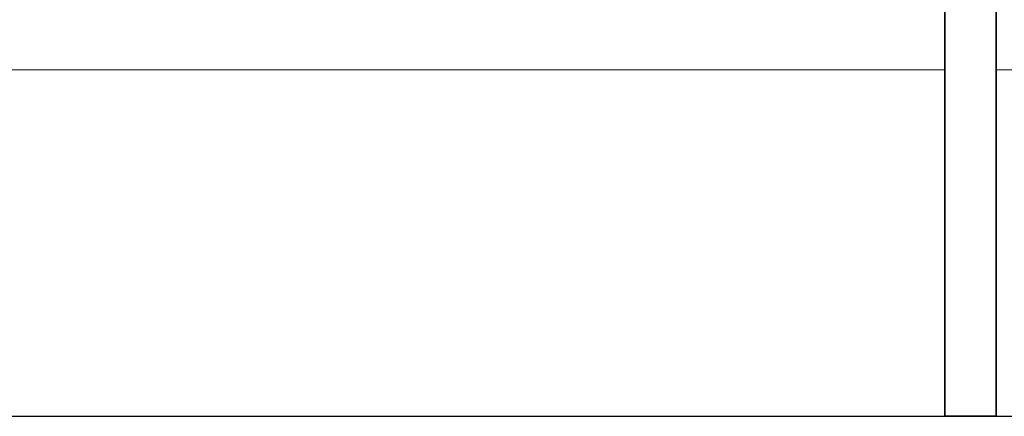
# Model space of a CAD drawing. Header units: inches. Extents: x 43593 to 117387, y -66787 to -26237.
# Tile 42 of 256: x 49165 to 49242, y -33690 to -33659. Entities that reach past the tile are written whole.
import ezdxf

# ---------------------------------------------------------------- set-up
doc = ezdxf.new("R2010")
doc.units = ezdxf.units.IN
doc.header["$MEASUREMENT"] = 0
doc.layers.get('0').update_dxf_attribs({"lineweight": 0})
doc.layers.add('AW OGRODZENIA', color=253, linetype='Continuous')

msp = doc.modelspace()

# ---------------------------------------------------------------- linework, layer by layer
at = {"linetype": 'Continuous', "ltscale": 12}
for p, q in [((48985.038, -33663.368), (49237.038, -33663.368)), ((49241.038, -33663.368), (49493.038, -33663.368))]:
    msp.add_line(p, q, dxfattribs=at)
at = {"color": 3, "linetype": 'Continuous', "lineweight": 30}
msp.add_lwpolyline([(48630.247, -33690.208), (49193.766, -33690.208), (49241.038, -33690.208), (49497.038, -33690.208), (49618.968, -33690.208), (50388.968, -33677.764), (50406.891, -33677.802), (50776.161, -33675.492), (51155.511, -33673.07), (51284.766, -33672.208)], dxfattribs=at)
at = {"layer": 'AW OGRODZENIA', "color": 0}
for points in [[(49241.038, -33536.702), (49237.038, -33536.702), (49237.038, -33690.208), (49241.038, -33690.208)], [(49237.038, -33536.702), (49241.038, -33536.702), (49241.038, -33690.208), (49237.038, -33690.208)]]:
    msp.add_lwpolyline(points, close=True, dxfattribs=at)

doc.saveas('drawing.dxf')
